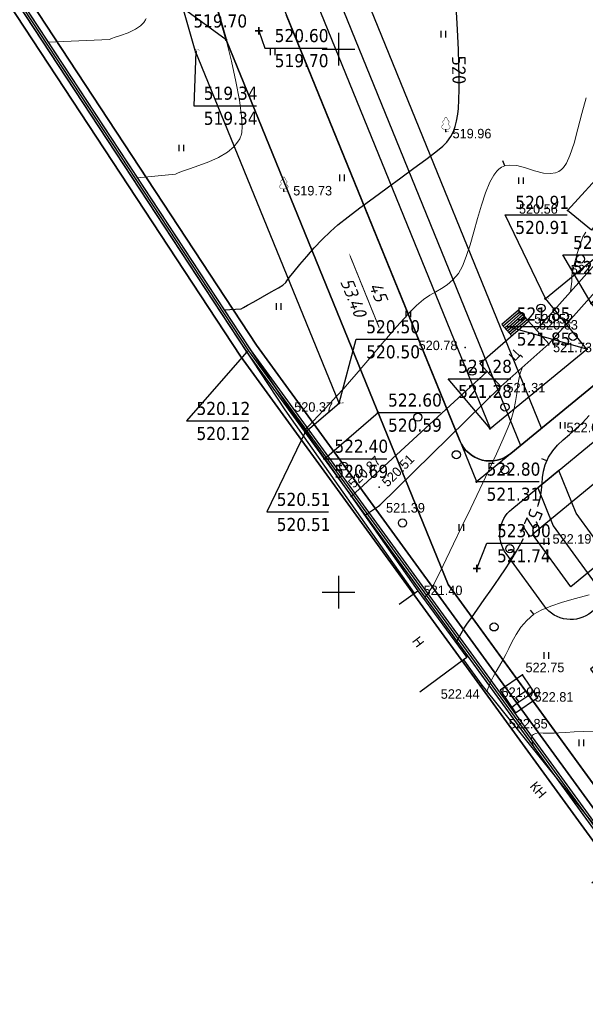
# Model space of a CAD drawing. Header units: millimetres. Extents: x 767170 to 66149698, y -983507 to 2493658.
# Tile 235 of 256: x 3280066 to 3332148, y -745568 to -654943. Entities that reach past the tile are written whole.
import ezdxf

# ---------------------------------------------------------------- set-up
doc = ezdxf.new("R2010")
doc.units = ezdxf.units.MM
doc.linetypes.add('Д_ТРОТ_ТРУБА', pattern=[3, 1.5, -1.5])
doc.linetypes.add('ДОРОГИ_СТРОЯЩ', pattern=[9, 8, -1])
for name, color, linetype in [('(001) Сетка', 92, 'Continuous'), ('(004) Точки рельефа', 7, 'Continuous'), ('(004a) Точки рельефа (отк.)', 7, 'Continuous'), ('(007) Здания', 7, 'Continuous'), ('(014) Водопровод', 5, 'ИК_Водопровод -------в--------'), ('(022) Возд. Линии', 7, 'Continuous'), ('(025) Дорога', 7, 'Continuous'), ('(031) Горизонтали', 42, 'Continuous'), ('(035) Откосы', 7, 'Continuous'), ('(036) Растительность', 7, 'Continuous'), ('(038) Деревья', 7, 'Continuous'), ('(040) Ограда', 7, 'Continuous'), ('C-TOPO-MAJR', 9, 'Continuous'), ('GLUXOY OG', 7, 'Continuous'), ('R_Loyiha_SRF-BND', 7, 'Continuous'), ('V_GRADEMARKER', 6, 'Continuous'), ('V_Loyiha_OPOR-PNT', 7, 'Continuous')]:
    doc.layers.add(name, color=color, linetype=linetype)
doc.layers.add('(032) Горизонтали утолщенные', color=32, linetype='Continuous', lineweight=30)
doc.layers.add('(042) Бергштрих', color=32, linetype='Continuous', lineweight=30)
doc.styles.add('BM-431', font='txt')
doc.styles.add('D-431', font='txt')
doc.styles.add('ESKD1', font='eskd1.shx', dxfattribs={"width": 1.2, "oblique": 14.994305})
doc.styles.add('P-131', font='txt')
doc.styles.get("Standard").update_dxf_attribs({"font": 'isocpeui.ttf'})
doc.styles.add('Tahoma', font='tahoma.ttf')
doc.styles.add('СПДС', font='isocpeur.ttf')
doc.linetypes.add('GAZ_VOZDUSH', pattern='A,1,-2,["~",Standard,S=3,R=0,X=-1.5,Y=-1.5],-1,10', length=14)
doc.linetypes.add('ИК_Водопровод -------в--------', pattern='A,9,-0.6,["В",Standard,S=1.2,R=0,X=0,Y=-0.6],-1.2', length=10.8)
doc.linetypes.add('ОГРАДА_БЕТ', pattern='A,4,["|",Standard,S=0.8,R=0,X=0,Y=-0.8],4', length=8)
doc.linetypes.add('ОГРАДА_ГЛИН', pattern='A,4,["|",Standard,S=0.8,R=0,X=0,Y=-0.8],0.5,["|",Standard,S=0.8,R=0,X=0,Y=-0.8],3.5', length=8)
doc.linetypes.add('ОТКОСЫ_НЕУКР', pattern='A,0.5,["|",Standard,S=1.2,R=0,X=0,Y=-1.2],1,["|",Standard,S=0.5,R=0,X=0,Y=-0.5],0.5', length=2)
doc.linetypes.add('ОТКОСЫ_НЕУКР1', pattern='A,0.5,["|",Standard,S=-1.2,R=0,X=0,Y=1.2],1,["|",Standard,S=-0.5,R=0,X=0,Y=0.5],0.5', length=2)
doc.linetypes.add('ОТКОСЫ_УКРЕП', pattern='A,0.5,["|",Standard,S=1.2,R=0,X=0,Y=-1.2],0.8,[".",Standard,S=1,R=0.1,X=0.1,Y=-1.2],0.1,["|",Standard,S=0.5,R=0,X=0,Y=-0.5],0', length=1.4)

# ---------------------------------------------------------------- blocks, each defined once
blk = doc.blocks.new('d')
at = {"layer": '(038) Деревья'}
blk.add_ellipse((0, 0), major_axis=(0.265, 0.265), ratio=1, start_param=5.497787, end_param=11.780972, dxfattribs=at)
blk = doc.blocks.new('I04010')
for p, q in [((-0.412273, 0.007146), (-0.412273, 1.207146)), ((0.387727, 1.207146), (0.387727, 0.007146))]:
    blk.add_line(p, q)
blk = doc.blocks.new('Setka')
at = {"layer": '(001) Сетка'}
for p, q in [((0, 1.5), (0, -1.5)), ((-1.5, 0), (1.5, 0))]:
    blk.add_line(p, q, dxfattribs=at)
blk = doc.blocks.new('karagach-flat-64')
at = {"layer": '(038) Деревья', "const_width": 0.0375}
for points in [[(-0.208, 1.009, 0.430853), (-0.255, 0.753, 0.548276)], [(-0.208, 1.009, 0.181567), (-0.117, 1.159, 0.303004)], [(0, 1.312, 0.246034), (-0.117, 1.159, 0.489079)], [(0, 1.312, -0.246034), (0.117, 1.159, -0.489079)], [(0.208, 1.009, -0.181567), (0.117, 1.159, -0.303004)], [(0.208, 1.009, -0.430853), (0.255, 0.753, -0.548276)], [(-0.315, 0.559, 0.626949), (-0.218, 0.206, 0.702465)], [(-0.315, 0.559, 0.383603), (-0.255, 0.753, 0.352912)], [(0.315, 0.559, -0.626949), (0.218, 0.206, -0.702465)], [(0.315, 0.559, -0.383603), (0.255, 0.753, -0.352912)]]:
    blk.add_lwpolyline(points, format="xyb", dxfattribs=at)
for points in [[(0, 0.206), (-0.218, 0.206)], [(0, 0), (0, 0.206)], [(0, 0.206), (0.218, 0.206)], [(0, 0), (0.281, 0)]]:
    blk.add_lwpolyline(points, dxfattribs=at)
at = {"layer": '(038) Деревья'}
blk.add_lwpolyline([(0, 0), (0, 0.206)], dxfattribs=at)
blk = doc.blocks.new('karagach-flat-65')
at = {"layer": '(038) Деревья', "const_width": 0.0375}
for points in [[(-0.208, 1.009, 0.430853), (-0.255, 0.753, 0.548276)], [(-0.208, 1.009, 0.181567), (-0.117, 1.159, 0.303004)], [(0, 1.312, 0.246034), (-0.117, 1.159, 0.489079)], [(0, 1.312, -0.246034), (0.117, 1.159, -0.489079)], [(0.208, 1.009, -0.181567), (0.117, 1.159, -0.303004)], [(0.208, 1.009, -0.430853), (0.255, 0.753, -0.548276)], [(-0.315, 0.559, 0.626949), (-0.218, 0.206, 0.702465)], [(-0.315, 0.559, 0.383603), (-0.255, 0.753, 0.352912)], [(0.315, 0.559, -0.626949), (0.218, 0.206, -0.702465)], [(0.315, 0.559, -0.383603), (0.255, 0.753, -0.352912)]]:
    blk.add_lwpolyline(points, format="xyb", dxfattribs=at)
for points in [[(0, 0.206), (-0.218, 0.206)], [(0, 0), (0, 0.206)], [(0, 0.206), (0.218, 0.206)], [(0, 0), (0.281, 0)]]:
    blk.add_lwpolyline(points, dxfattribs=at)
at = {"layer": '(038) Деревья'}
blk.add_lwpolyline([(0, 0), (0, 0.206)], dxfattribs=at)
blk = doc.blocks.new('Topo Xos')
at = {"layer": '(004) Точки рельефа', "color": 7, "linetype": 'ByBlock', "lineweight": -2, "transparency": 16777216}
for p in [(-33.443, -93.61), (-48.363, -99.11), (-22.239, -100.881), (-25.828, -111.082), (-31.68, -113.486), (-28.373, -117.082), (-47.958, -119.002), (-39.579, -126.366), (-42.164, -127.208), (-39.544, -128.049), (-24.001, -131.067), (-36.035, -135.889), (-26.719, -146.123), (-27.036, -147.124)]:
    blk.add_point(p, dxfattribs=at)
at = {"layer": '(004) Точки рельефа', "color": 7, "transparency": 16777216}
blk.add_point((-23.98, -113.153), dxfattribs=at)
at = {"layer": '(004) Точки рельефа', "color": 0, "transparency": 16777216}
for p in [(-26.398, -143.64), (-30.121, -144.58)]:
    blk.add_point(p, dxfattribs=at)
at = {"layer": '(004a) Точки рельефа (отк.)', "color": 7, "linetype": 'ByBlock', "lineweight": -2, "transparency": 16777216}
for p in [(-24.996, -111.77), (-25.405, -146.018)]:
    blk.add_point(p, dxfattribs=at)
at = {"layer": '(007) Здания', "ltscale": 600, "transparency": 16777216}
for points in [[(-37.741, -137.124), (-36.02, -135.909), (-31.509, -142.025), (-31.83, -142.262), (-35.854, -145.23)], [(-31.83, -142.262), (-30.121, -144.58), (-17.271, -160.588), (-20.017, -162.792)]]:
    blk.add_lwpolyline(points, dxfattribs=at)
at = {"layer": '(014) Водопровод', "linetype": 'GAZ_VOZDUSH', "ltscale": 600, "transparency": 16777216, "flags": 128}
for points in [[(-27.382, -146.612), (-26.719, -146.123), (-25.345, -145.191)], [(-26.719, -146.123), (-27, -145.705), (-26.091, -145.092), (-25.81, -145.506)]]:
    blk.add_lwpolyline(points, dxfattribs=at)
at = {"layer": '(025) Дорога', "ltscale": 600, "transparency": 16777216}
for points in [[(-26.77, -110.057), (-28.293, -111.385)], [(-26.634, -110.204), (-28.162, -111.535)], [(-26.499, -110.352), (-28.031, -111.686)], [(-26.364, -110.499), (-27.899, -111.837)], [(-26.228, -110.646), (-27.768, -111.988)], [(-26.093, -110.794), (-27.637, -112.139)], [(-25.957, -110.941), (-27.505, -112.289)]]:
    blk.add_lwpolyline(points, dxfattribs=at)
at = {"layer": '(025) Дорога', "linetype": 'Д_ТРОТ_ТРУБА', "ltscale": 600, "transparency": 16777216, "flags": 128}
for points in [[(-26.77, -110.057), (-25.818, -111.092)], [(-25.828, -111.082), (-25.828, -111.082), (-23.977, -113.151), (-28.373, -117.082), (-30.304, -114.982), (-25.828, -111.082)], [(-28.293, -111.385), (-27.379, -112.434)]]:
    blk.add_lwpolyline(points, dxfattribs=at)
at = {"layer": '(031) Горизонтали', "color": 42, "linetype": 'Continuous', "lineweight": 0, "ltscale": 600, "transparency": 16777216}
for points in [[(-70.066, -85.396), (-64.422, -85.147), (-64.236, -85.064), (-63.906, -84.942), (-63.398, -84.774), (-62.71, -84.529), (-62.036, -84.212), (-61.561, -83.883), (-61.269, -83.579), (-61.113, -83.346), (-61.049, -83.22)], [(-46.469, -121.11), (-46.399, -121.036), (-46.253, -120.882), (-46.017, -120.636), (-45.675, -120.28), (-45.203, -119.787), (-44.682, -119.241), (-44.115, -118.64), (-43.503, -117.984), (-42.849, -117.27), (-42.32, -116.675), (-41.697, -115.952), (-41.003, -115.135), (-40.261, -114.257), (-39.496, -113.354), (-38.731, -112.459), (-37.99, -111.605), (-37.296, -110.828), (-36.674, -110.16), (-36.148, -109.636), (-35.505, -109.096), (-34.914, -108.697), (-34.363, -108.377), (-33.837, -108.076), (-33.324, -107.732), (-32.811, -107.285), (-32.284, -106.675), (-31.917, -106.03), (-31.566, -105.137), (-31.223, -104.061), (-30.882, -102.87), (-30.534, -101.63), (-30.174, -100.406), (-29.794, -99.265), (-29.386, -98.274), (-29.036, -97.632), (-28.757, -97.263), (-28.562, -97.077), (-28.462, -97.004), (-28.316, -96.918), (-28.018, -96.793), (-27.557, -96.711), (-26.922, -96.754), (-26.105, -96.966), (-25.279, -97.239), (-24.46, -97.452), (-23.821, -97.497), (-23.356, -97.416), (-23.056, -97.292), (-22.908, -97.207), (-22.808, -97.133), (-22.616, -96.938), (-22.348, -96.536), (-22.022, -95.821), (-21.648, -94.696), (-21.29, -93.385), (-20.925, -91.964), (-20.531, -90.511)], [(-21.967, -108.376), (-21.925, -108.108), (-21.884, -107.675), (-21.857, -107.39), (-21.837, -107.126), (-21.838, -106.914), (-21.808, -106.652), (-21.728, -106.3), (-21.566, -105.653), (-21.346, -104.85), (-21.091, -104.029), (-20.825, -103.326), (-20.571, -102.88)], [(-29.362, -144.388), (-29.277, -144.183), (-29.089, -143.816), (-28.823, -143.335), (-28.506, -142.787), (-28.164, -142.219), (-27.916, -141.757), (-27.65, -141.198), (-27.346, -140.572), (-26.982, -139.912), (-26.54, -139.251), (-25.997, -138.621), (-25.333, -138.055), (-24.68, -137.685), (-23.785, -137.313), (-22.71, -136.948), (-21.514, -136.597), (-20.258, -136.269)], [(-24.836, -151.163), (-24.857, -151.109), (-24.915, -150.986), (-25.032, -150.771), (-25.218, -150.443), (-25.435, -150.006), (-25.543, -149.669), (-25.558, -149.441), (-25.526, -149.308), (-25.495, -149.248), (-25.456, -149.194), (-25.365, -149.108), (-25.196, -149.023), (-24.915, -148.976), (-24.492, -148.983), (-24.007, -149.012), (-23.482, -149.008), (-23.041, -148.976), (-22.413, -148.933), (-21.634, -148.886), (-20.74, -148.842), (-19.766, -148.808)], [(-29.529, -145.316), (-29.541, -145.289), (-29.577, -145.215), (-29.637, -145.086), (-29.362, -144.388)]]:
    blk.add_lwpolyline(points, dxfattribs=at)
at = {"layer": '(032) Горизонтали утолщенные', "color": 32, "linetype": 'Continuous', "lineweight": 30, "ltscale": 600, "transparency": 16777216}
blk.add_lwpolyline([(-24.989, -128.134), (-24.951, -128.027), (-24.743, -127.276), (-24.638, -126.622), (-24.588, -126.031), (-24.546, -125.467), (-24.464, -124.898), (-24.295, -124.287), (-23.992, -123.601), (-23.611, -123.004), (-23.155, -122.478), (-22.638, -121.99), (-22.075, -121.508), (-21.48, -120.998), (-20.868, -120.429), (-20.254, -119.768)], dxfattribs=at)
at = {"layer": '(035) Откосы', "linetype": 'ОТКОСЫ_НЕУКР', "ltscale": 600, "transparency": 16777216}
blk.add_lwpolyline([(28.857, -57.576), (22.096, -62.835), (6.608, -75.135), (2.938, -78.35), (-10.137, -89.384), (-20.027, -102.691), (-22.239, -100.881), (-11.468, -89.096), (1.391, -78.198), (5.71, -74.592), (17.016, -65.428), (27.293, -57.708), (25.521, -55.348)], dxfattribs=at)
at = {"layer": '(035) Откосы', "linetype": 'ОТКОСЫ_НЕУКР1', "ltscale": 600, "transparency": 16777216}
for points in [[(21.339, -65.664), (13.085, -71.074), (2.966, -80.165), (-5.426, -90.082), (-13.251, -99.811), (-18.92, -104.963), (-24.996, -111.77)], [(-23.98, -113.153), (-17.942, -106.412), (-11.657, -101.521), (-5.003, -92.834), (5.597, -80.311), (14.524, -72.795), (21.982, -66.337)], [(-40.926, -128.962), (-39.544, -128.049), (-28.373, -117.082)]]:
    blk.add_lwpolyline(points, dxfattribs=at)
at = {"layer": '(035) Откосы', "linetype": 'ОТКОСЫ_УКРЕП', "ltscale": 600, "transparency": 16777216}
blk.add_lwpolyline([(-42.164, -127.208), (-29.646, -115.697)], dxfattribs=at)
at = {"layer": '(035) Откосы', "linetype": 'ОТКОСЫ_НЕУКР1', "ltscale": 600, "transparency": 16777216}
blk.add_lwpolyline([(-27.036, -147.124), (-24.98, -145.73), (-26.398, -143.64), (-28.453, -145.033)], close=True, dxfattribs=at)
at = {"layer": '(040) Ограда', "ltscale": 600, "transparency": 16777216, "flags": 128}
blk.add_lwpolyline([(-43.67, -125.768), (-36.361, -136.119)], dxfattribs=at)
at = {"layer": '(040) Ограда', "linetype": 'ОГРАДА_БЕТ', "ltscale": 600, "transparency": 16777216, "flags": 128}
blk.add_lwpolyline([(-43.344, -125.537), (-36.035, -135.889)], dxfattribs=at)
at = {"layer": '(042) Бергштрих', "color": 32, "linetype": 'Continuous', "lineweight": 30, "ltscale": 600, "transparency": 16777216}
for p, q in [((-28.018, -96.793), (-28.211, -96.332)), ((-24.144, -123.944), (-24.601, -123.742)), ((-25.333, -138.055), (-25.657, -137.674))]:
    blk.add_line(p, q, dxfattribs=at)
at = {"layer": '(001) Сетка', "transparency": 16777216}
for p in [(-43.341, -86.032), (-43.341, -136.032)]:
    blk.add_blockref('Setka', p, dxfattribs=at)
at = {"layer": '(022) Возд. Линии', "transparency": 16777216}
for name, p in [('karagach-flat-64', (-33.443, -93.61)), ('karagach-flat-65', (-48.363, -99.11))]:
    blk.add_blockref(name, p, dxfattribs=at)
at = {"layer": '(036) Растительность', "linetype": 'Continuous', "transparency": 16777216, "xscale": 0.5, "yscale": 0.5, "zscale": 0.5}
for p in [(-33.673, -84.965), (-49.401, -86.598), (-57.784, -95.449), (-43.008, -98.195), (-26.513, -98.452), (-48.849, -110.037), (-36.908, -110.724), (-22.685, -120.97), (-32.031, -130.378), (-24.194, -131.671), (-24.194, -142.156), (-20.976, -150.186)]:
    blk.add_blockref('I04010', p, dxfattribs=at)
at = {"layer": '(038) Деревья', "linetype": 'Continuous', "transparency": 16777216}
for p in [(-21.057, -105.358), (-24.693, -109.874), (-21.735, -112.484), (-31.038, -115.68), (-28.007, -118.986), (-36.027, -119.918), (-32.488, -123.372), (-42.875, -124.427), (-28.012, -124.749), (-37.439, -129.649), (-27.552, -132.022), (-29.008, -139.219)]:
    blk.add_blockref('d', p, dxfattribs=at)
at = {"layer": '(004) Точки рельефа', "linetype": 'ByBlock', "transparency": 16777216, "char_height": 0.875, "attachment_point": 4, "style": 'D-431'}
for s, insert in [('519.96', (-32.831, -93.819)), ('519.73', (-47.503, -99.074)), ('520.56', (-26.719, -100.755)), ('521.63', (-21.944, -106.337)), ('520.52', (-25.312, -110.859)), ('520.78', (-35.958, -113.311)), ('521.73', (-23.578, -113.5)), ('521.31', (-27.871, -117.204)), ('520.37', (-47.411, -118.984)), ('522.09', (-22.338, -120.869)), ('521.39', (-38.956, -128.266)), ('522.19', (-23.627, -131.127)), ('521.40', (-35.5, -135.86)), ('522.75', (-26.114, -142.956)), ('522.44', (-33.918, -145.4)), ('521.90', (-28.32, -145.235)), ('522.85', (-27.654, -148.133))]:
    blk.add_mtext(s, dxfattribs=dict(at, insert=insert))
for s, insert, rotation in [('520.87', (-42.237, -126.198), 43.66696), ('520.51', (-39.118, -126.09), 44.82452)]:
    blk.add_mtext(s, dxfattribs=dict(at, insert=insert, rotation=rotation))
at = {"layer": '(004a) Точки рельефа (отк.)', "linetype": 'ByBlock', "transparency": 16777216, "char_height": 0.875, "attachment_point": 4, "style": 'D-431'}
for s, insert in [('520.63', (-24.871, -111.42)), ('522.81', (-25.28, -145.668))]:
    blk.add_mtext(s, dxfattribs=dict(at, insert=insert))
at = {"layer": '(007) Здания', "transparency": 16777216, "style": 'P-131'}
for s, rotation, p in [('Н', 307.40881, (-36.598, -140.522)), ('КН', 310.46154, (-25.776, -153.914))]:
    blk.add_text(s, height=0.88, rotation=rotation, dxfattribs=at).set_placement(p)
at = {"layer": '(025) Дорога', "linetype": 'ДОРОГИ_СТРОЯЩ', "transparency": 16777216, "style": 'BM-431'}
blk.add_text('Ц', height=0.875, rotation=46.75992, dxfattribs=at).set_placement((-27.092, -114.819))
at = {"layer": 'C-TOPO-MAJR', "color": 32, "linetype": 'Continuous', "lineweight": 30, "transparency": 16777216, "char_height": 1.25, "width": 2.39875, "attachment_point": 5, "style": 'СПДС', "bg_fill": 3, "box_fill_scale": 1.254, "bg_fill_color": 256, "bg_fill_true_color": 13158600, "bg_fill_transparency": 0}
for s, insert, rotation in [('520', (-32.239, -87.969), 270.98162), ('522', (-25.563, -129.647), 246.62109)]:
    blk.add_mtext(s, dxfattribs=dict(at, insert=insert, rotation=rotation))
at = {"layer": '(031) Горизонтали', "color": 42, "linetype": 'Continuous', "lineweight": 0, "ltscale": 600, "transparency": 16777216}
for points in [[(-61.851, -97.883), (-58.329, -97.534), (-58.093, -97.423), (-57.685, -97.261), (-57.059, -97.046), (-56.189, -96.758), (-55.274, -96.426), (-54.374, -96.022), (-53.547, -95.52), (-52.978, -95.031), (-52.624, -94.604), (-52.431, -94.287), (-52.348, -94.118), (-52.304, -94.003), (-52.242, -93.718), (-52.206, -93.164), (-52.258, -92.214), (-52.458, -90.743), (-52.782, -89.03), (-53.198, -87.152), (-53.676, -85.185), (-54.186, -83.206)], [(-35.485, -136.696), (-35.476, -136.68), (-35.454, -136.638), (-35.412, -136.559), (-35.345, -136.443), (-35.242, -136.299), (-35.049, -136.036), (-34.81, -135.69), (-34.569, -135.301), (-34.378, -134.931), (-33.983, -134.136), (-33.423, -132.995), (-32.737, -131.587), (-31.964, -129.991), (-31.144, -128.284), (-30.316, -126.545), (-29.519, -124.853), (-28.792, -123.286), (-28.174, -121.922), (-27.705, -120.84), (-27.423, -120.118), (-27.179, -119.268), (-27.023, -118.48), (-26.92, -117.75), (-26.838, -117.072), (-26.743, -116.44), (-26.601, -115.851), (-26.379, -115.298)]]:
    blk.add_lwpolyline(points, dxfattribs=at)
at = {"layer": '(032) Горизонтали утолщенные', "color": 32, "linetype": 'Continuous', "lineweight": 30, "ltscale": 600, "transparency": 16777216}
for points in [[(-53.864, -110.024), (-52.281, -109.943), (-52.08, -109.829), (-51.713, -109.62), (-51.134, -109.29), (-50.335, -108.835), (-49.544, -108.385), (-48.859, -107.994), (-48.451, -107.761), (-48.451, -107.761), (-48.451, -107.761), (-48.451, -107.761), (-48.451, -107.761), (-48.192, -107.506), (-48.192, -107.506), (-48.192, -107.506), (-48.096, -107.378), (-47.829, -107.033), (-47.417, -106.512), (-46.885, -105.861), (-46.259, -105.121), (-45.563, -104.338), (-44.825, -103.552), (-44.069, -102.809), (-43.381, -102.214), (-42.457, -101.482), (-41.356, -100.647), (-40.138, -99.747), (-38.863, -98.817), (-37.591, -97.892), (-36.381, -97.008), (-35.292, -96.201), (-34.385, -95.507), (-33.72, -94.961), (-33.355, -94.6), (-32.996, -94.084), (-32.752, -93.628), (-32.585, -93.174), (-32.459, -92.661), (-32.339, -92.029), (-32.279, -91.491), (-32.241, -90.701), (-32.225, -89.713), (-32.228, -88.581), (-32.249, -87.358), (-32.286, -86.098), (-32.338, -84.855), (-32.402, -83.682), (-32.478, -82.633)], [(-32.503, -140.678), (-32.429, -140.538), (-32.273, -140.241), (-32.039, -139.814), (-31.755, -139.331), (-31.513, -138.968), (-31.096, -138.369), (-30.547, -137.59), (-29.91, -136.686), (-29.229, -135.713), (-28.547, -134.726), (-27.908, -133.782), (-27.356, -132.936), (-26.935, -132.243), (-26.537, -131.545), (-26.285, -131.095)]]:
    blk.add_lwpolyline(points, dxfattribs=at)
at = {"layer": '(040) Ограда', "ltscale": 600, "transparency": 16777216, "flags": 128}
blk.add_lwpolyline([(7.06, 105.873), (2.797, 103.255), (11.659, 86.823), (-65.034, 40.217), (-128.016, 1.963), (-48.288, -119.227), (-43.67, -125.768)], dxfattribs=at)
at = {"layer": '(040) Ограда', "linetype": 'ОГРАДА_БЕТ', "ltscale": 600, "transparency": 16777216, "flags": 128}
blk.add_lwpolyline([(7.61, 105.742), (3.328, 103.112), (12.191, 86.678), (-64.827, 39.875), (-127.454, 1.836), (-47.958, -119.002), (-43.344, -125.537)], dxfattribs=at)
blk = doc.blocks.new('*U1359')
at = {"layer": 'V_Loyiha_OPOR-PNT', "elevation": 520.55}
blk.add_lwpolyline([(-53.676, -85.185), (-57.622, -82.293), (-51.861, -82.293)], dxfattribs=at)
at = {"layer": 'V_Loyiha_OPOR-PNT', "const_width": 0.115, "elevation": 520.55}
blk.add_lwpolyline([(-53.734, -85.185, 1), (-53.619, -85.185, 1)], format="xyb", close=True, dxfattribs=at)
at = {"layer": 'V_Loyiha_OPOR-PNT', "color": 1, "style": 'Tahoma'}
blk.add_text('520.55', height=1.2, dxfattribs=at).set_placement((-56.699, -81.739, 520.55))
at = {"layer": 'V_Loyiha_OPOR-PNT', "color": 5, "style": 'Tahoma'}
blk.add_text('519.70', height=1.2, dxfattribs=at).set_placement((-56.699, -84.047, 520.55))
blk = doc.blocks.new('*U1360')
at = {"layer": 'V_Loyiha_OPOR-PNT', "const_width": 0.115, "elevation": 522.6}
blk.add_lwpolyline([(-39.748, -119.494, 1), (-39.632, -119.494, 1)], format="xyb", close=True, dxfattribs=at)
at = {"layer": 'V_Loyiha_OPOR-PNT', "elevation": 522.6}
blk.add_lwpolyline([(-39.69, -119.494), (-39.69, -119.494), (-33.929, -119.494)], dxfattribs=at)
at = {"layer": 'V_Loyiha_OPOR-PNT', "color": 1, "style": 'Tahoma'}
blk.add_text('522.60', height=1.2, dxfattribs=at).set_placement((-38.767, -118.94, 522.6))
at = {"layer": 'V_Loyiha_OPOR-PNT', "color": 5, "style": 'Tahoma'}
blk.add_text('520.59', height=1.2, dxfattribs=at).set_placement((-38.767, -121.248, 522.6))
blk = doc.blocks.new('*U1361')
at = {"layer": 'V_Loyiha_OPOR-PNT', "const_width": 0.115, "elevation": 522.4}
blk.add_lwpolyline([(-44.691, -123.738, 1), (-44.576, -123.738, 1)], format="xyb", close=True, dxfattribs=at)
at = {"layer": 'V_Loyiha_OPOR-PNT', "elevation": 522.4}
blk.add_lwpolyline([(-44.633, -123.738), (-44.633, -123.738), (-38.872, -123.738)], dxfattribs=at)
at = {"layer": 'V_Loyiha_OPOR-PNT', "color": 1, "style": 'Tahoma'}
blk.add_text('522.40', height=1.2, dxfattribs=at).set_placement((-43.71, -123.185, 522.4))
at = {"layer": 'V_Loyiha_OPOR-PNT', "color": 5, "style": 'Tahoma'}
blk.add_text('520.69', height=1.2, dxfattribs=at).set_placement((-43.71, -125.492, 522.4))
blk = doc.blocks.new('*U1373')
at = {"layer": 'V_GRADEMARKER', "elevation": 521.8}
blk.add_lwpolyline([(-42.365, -104.82, 0, 0.486, 0), (-41.672, -106.531, 0.0923, 0.0923, 0), (-39.591, -111.664, 0.486, 0, 0)], format="xyseb", dxfattribs=at)
at = {"layer": 'V_GRADEMARKER', "style": 'ESKD1', "oblique": 14.99431, "width": 1.2}
for s, p in [('53.40', (-43.207, -107.412, 521.8)), ('45', (-40.559, -107.802, 521.8))]:
    blk.add_text(s, height=1.2, rotation=292.06591, dxfattribs=at).set_placement(p)
blk = doc.blocks.new('*U1375')
at = {"layer": 'V_Loyiha_OPOR-PNT', "elevation": 523}
blk.add_lwpolyline([(-30.601, -133.843), (-29.662, -131.515), (-23.875, -131.515)], dxfattribs=at)
at = {"layer": 'V_Loyiha_OPOR-PNT', "const_width": 0.138, "elevation": 523}
for points in [[(-30.947, -133.843), (-30.255, -133.843)], [(-30.601, -134.189), (-30.601, -133.497)]]:
    blk.add_lwpolyline(points, dxfattribs=at)
at = {"layer": 'V_Loyiha_OPOR-PNT', "color": 1, "style": 'Tahoma'}
blk.add_text('523.00', height=1.2, dxfattribs=at).set_placement((-28.739, -130.961, 523))
at = {"layer": 'V_Loyiha_OPOR-PNT', "color": 5, "style": 'Tahoma'}
blk.add_text('521.74', height=1.2, dxfattribs=at).set_placement((-28.739, -133.268, 523))
blk = doc.blocks.new('*U1378')
at = {"layer": 'V_Loyiha_OPOR-PNT', "const_width": 0.115, "elevation": 522.8}
blk.add_lwpolyline([(-30.677, -125.849, 1), (-30.562, -125.849, 1)], format="xyb", close=True, dxfattribs=at)
at = {"layer": 'V_Loyiha_OPOR-PNT', "elevation": 522.8}
blk.add_lwpolyline([(-30.62, -125.849), (-30.62, -125.849), (-24.859, -125.849)], dxfattribs=at)
at = {"layer": 'V_Loyiha_OPOR-PNT', "color": 1, "style": 'Tahoma'}
blk.add_text('522.80', height=1.2, dxfattribs=at).set_placement((-29.697, -125.295, 522.8))
at = {"layer": 'V_Loyiha_OPOR-PNT', "color": 5, "style": 'Tahoma'}
blk.add_text('521.31', height=1.2, dxfattribs=at).set_placement((-29.697, -127.603, 522.8))
blk = doc.blocks.new('*U1380')
at = {"layer": 'V_Loyiha_OPOR-PNT', "elevation": 522.8}
blk.add_lwpolyline([(-20.065, -109.418), (-22.662, -104.987), (-16.894, -104.987)], dxfattribs=at)
at = {"layer": 'V_Loyiha_OPOR-PNT', "const_width": 0.115, "elevation": 522.8}
blk.add_lwpolyline([(-20.123, -109.418, 1), (-20.007, -109.418, 1)], format="xyb", close=True, dxfattribs=at)
at = {"layer": 'V_Loyiha_OPOR-PNT', "color": 1, "style": 'Tahoma'}
blk.add_text('522.80', height=1.2, dxfattribs=at).set_placement((-21.739, -104.433, 522.8))
at = {"layer": 'V_Loyiha_OPOR-PNT', "color": 5, "style": 'Tahoma'}
blk.add_text('521.77', height=1.2, dxfattribs=at).set_placement((-21.739, -106.741, 522.8))
blk = doc.blocks.new('*U1395')
at = {"layer": 'V_Loyiha_OPOR-PNT', "elevation": 521.28}
blk.add_lwpolyline([(-29.378, -120.948), (-33.239, -116.387), (-27.471, -116.387)], dxfattribs=at)
at = {"layer": 'V_Loyiha_OPOR-PNT', "const_width": 0.115, "elevation": 521.28}
blk.add_lwpolyline([(-29.436, -120.948, 1), (-29.32, -120.948, 1)], format="xyb", close=True, dxfattribs=at)
at = {"layer": 'V_Loyiha_OPOR-PNT', "color": 1, "style": 'Tahoma'}
blk.add_text('521.28', height=1.2, dxfattribs=at).set_placement((-32.316, -115.834, 521.28))
at = {"layer": 'V_Loyiha_OPOR-PNT', "color": 5, "style": 'Tahoma'}
blk.add_text('521.28', height=1.2, dxfattribs=at).set_placement((-32.316, -118.141, 521.28))
blk = doc.blocks.new('*U1396')
at = {"layer": 'V_Loyiha_OPOR-PNT', "elevation": 521.85}
blk.add_lwpolyline([(-20.48, -113.64), (-27.842, -111.57), (-22.101, -111.57)], dxfattribs=at)
at = {"layer": 'V_Loyiha_OPOR-PNT', "const_width": 0.115, "elevation": 521.85}
blk.add_lwpolyline([(-20.537, -113.64, 1), (-20.422, -113.64, 1)], format="xyb", close=True, dxfattribs=at)
at = {"layer": 'V_Loyiha_OPOR-PNT', "color": 1, "style": 'Tahoma'}
blk.add_text('521.85', height=1.2, dxfattribs=at).set_placement((-26.919, -111.016, 521.85))
at = {"layer": 'V_Loyiha_OPOR-PNT', "color": 5, "style": 'Tahoma'}
blk.add_text('521.85', height=1.2, dxfattribs=at).set_placement((-26.919, -113.324, 521.85))
blk = doc.blocks.new('*U1397')
at = {"layer": 'V_Loyiha_OPOR-PNT', "elevation": 520.91}
blk.add_lwpolyline([(-24.287, -109.003), (-27.978, -101.294), (-22.284, -101.294)], dxfattribs=at)
at = {"layer": 'V_Loyiha_OPOR-PNT', "const_width": 0.115, "elevation": 520.91}
blk.add_lwpolyline([(-24.345, -109.003, 1), (-24.23, -109.003, 1)], format="xyb", close=True, dxfattribs=at)
at = {"layer": 'V_Loyiha_OPOR-PNT', "color": 1, "style": 'Tahoma'}
blk.add_text('520.91', height=1.2, dxfattribs=at).set_placement((-27.055, -100.74, 520.91))
at = {"layer": 'V_Loyiha_OPOR-PNT', "color": 5, "style": 'Tahoma'}
blk.add_text('520.91', height=1.2, dxfattribs=at).set_placement((-27.055, -103.048, 520.91))
blk = doc.blocks.new('*U1406')
at = {"layer": 'V_Loyiha_OPOR-PNT', "elevation": 520.51}
blk.add_lwpolyline([(-46.404, -121.305), (-49.943, -128.632), (-44.249, -128.632)], dxfattribs=at)
at = {"layer": 'V_Loyiha_OPOR-PNT', "const_width": 0.115, "elevation": 520.51}
blk.add_lwpolyline([(-46.462, -121.305, 1), (-46.347, -121.305, 1)], format="xyb", close=True, dxfattribs=at)
at = {"layer": 'V_Loyiha_OPOR-PNT', "color": 1, "style": 'Tahoma'}
blk.add_text('520.51', height=1.2, dxfattribs=at).set_placement((-49.02, -128.078, 520.51))
at = {"layer": 'V_Loyiha_OPOR-PNT', "color": 5, "style": 'Tahoma'}
blk.add_text('520.51', height=1.2, dxfattribs=at).set_placement((-49.02, -130.386, 520.51))
blk = doc.blocks.new('*U1407')
at = {"layer": 'V_Loyiha_OPOR-PNT', "elevation": 520.5}
blk.add_lwpolyline([(-43.284, -118.626), (-41.701, -112.744), (-35.94, -112.744)], dxfattribs=at)
at = {"layer": 'V_Loyiha_OPOR-PNT', "const_width": 0.115, "elevation": 520.5}
blk.add_lwpolyline([(-43.341, -118.626, 1), (-43.226, -118.626, 1)], format="xyb", close=True, dxfattribs=at)
at = {"layer": 'V_Loyiha_OPOR-PNT', "color": 1, "style": 'Tahoma'}
blk.add_text('520.50', height=1.2, dxfattribs=at).set_placement((-40.778, -112.19, 520.5))
at = {"layer": 'V_Loyiha_OPOR-PNT', "color": 5, "style": 'Tahoma'}
blk.add_text('520.50', height=1.2, dxfattribs=at).set_placement((-40.778, -114.497, 520.5))
blk = doc.blocks.new('*U1412')
at = {"layer": 'V_Loyiha_OPOR-PNT', "elevation": 519.34}
blk.add_lwpolyline([(-56.473, -86.293), (-56.661, -91.25), (-50.874, -91.25)], dxfattribs=at)
at = {"layer": 'V_Loyiha_OPOR-PNT', "const_width": 0.115, "elevation": 519.34}
blk.add_lwpolyline([(-56.53, -86.293, 1), (-56.415, -86.293, 1)], format="xyb", close=True, dxfattribs=at)
at = {"layer": 'V_Loyiha_OPOR-PNT', "color": 1, "style": 'Tahoma'}
blk.add_text('519.34', height=1.2, dxfattribs=at).set_placement((-55.738, -90.696, 519.34))
at = {"layer": 'V_Loyiha_OPOR-PNT', "color": 5, "style": 'Tahoma'}
blk.add_text('519.34', height=1.2, dxfattribs=at).set_placement((-55.738, -93.004, 519.34))
blk = doc.blocks.new('*U1427')
at = {"layer": 'V_Loyiha_OPOR-PNT', "elevation": 520.12}
blk.add_lwpolyline([(-51.783, -113.914), (-57.331, -120.26), (-51.576, -120.26)], dxfattribs=at)
at = {"layer": 'V_Loyiha_OPOR-PNT', "const_width": 0.115, "elevation": 520.12}
blk.add_lwpolyline([(-51.841, -113.914, 1), (-51.726, -113.914, 1)], format="xyb", close=True, dxfattribs=at)
at = {"layer": 'V_Loyiha_OPOR-PNT', "color": 1, "style": 'Tahoma'}
blk.add_text('520.12', height=1.2, dxfattribs=at).set_placement((-56.408, -119.706, 520.12))
at = {"layer": 'V_Loyiha_OPOR-PNT', "color": 5, "style": 'Tahoma'}
blk.add_text('520.12', height=1.2, dxfattribs=at).set_placement((-56.408, -122.014, 520.12))
blk = doc.blocks.new('*U1440')
at = {"layer": 'V_Loyiha_OPOR-PNT', "const_width": 0.138, "elevation": 520.6}
for points in [[(-50.662, -84.699), (-50.662, -84.006)], [(-51.009, -84.353), (-50.316, -84.353)]]:
    blk.add_lwpolyline(points, dxfattribs=at)
at = {"layer": 'V_Loyiha_OPOR-PNT', "elevation": 520.6}
blk.add_lwpolyline([(-50.662, -84.353), (-50.127, -85.945), (-44.366, -85.945)], dxfattribs=at)
at = {"layer": 'V_Loyiha_OPOR-PNT', "color": 1, "style": 'Tahoma'}
blk.add_text('520.60', height=1.2, dxfattribs=at).set_placement((-49.204, -85.391, 520.6))
at = {"layer": 'V_Loyiha_OPOR-PNT', "color": 5, "style": 'Tahoma'}
blk.add_text('519.70', height=1.2, dxfattribs=at).set_placement((-49.204, -87.698, 520.6))
blk = doc.blocks.new('*U1518')
at = {"layer": 'R_Loyiha_SRF-BND'}
blk.add_polyline3d([(-45.328, -81.823, 519.715), (-29.378, -120.948, 521.28), (-20.48, -113.64, 521.85), (-24.287, -109.003, 520.91), (10.489, -80.444, 521.82), (34.603, -109.814, 524.28), (26.87, -116.163, 523.18), (23.066, -111.53, 522.38), (-16.047, -143.644, 522.76), (-10.016, -151.931, 523.25), (-5.836, -148.341, 522.85), (-0.297, -154.79, 525.47), (5.449, -160.828, 524.957), (-8.192, -173.81, 525.018), (-8.192, -173.81, 525.018), (-13.674, -166.277, 524.61), (-44.633, -123.738, 522.4), (-46.404, -121.305, 520.51), (-43.284, -118.626, 520.5), (-56.516, -86.165, 519.339), (-62.197, -66.264, 518.87)], dxfattribs=at)
at = {"layer": 'R_Loyiha_SRF-BND', "color": 170, "style": 'Tahoma'}
for s, p in [('519.34', (-56.516, -86.165, 519.339)), ('520.91', (-24.287, -109.003, 520.91)), ('520.50', (-43.284, -118.626, 520.5)), ('520.51', (-46.404, -121.305, 520.51)), ('521.28', (-29.378, -120.948, 521.28)), ('522.40', (-44.633, -123.738, 522.4))]:
    blk.add_text(s, height=0.1, dxfattribs=at).set_placement(p)

msp = doc.modelspace()

# ---------------------------------------------------------------- block references
at = {"xscale": 1000, "yscale": 1000, "zscale": 1000}
msp.add_blockref('Topo Xos', (3352754.32, -571613.28), dxfattribs=at)

# ---------------------------------------------------------------- next in the draw order: linework, layer by layer
for points in [[(3341355.79, -736834.3), (3338963.79, -738920.39), (3300395.29, -685926.13), (3223754.93, -569428.84), (3354734.55, -489851.54), (3417832.14, -602286.69), (3386575.58, -622966.39), (3386415.24, -626464), (3388363.36, -629103.83), (3367521.85, -647824.51), (3398510.59, -687779.78), (3350636.95, -728888.93), (3351483.64, -729874.71), (3346654.19, -734022.69)], [(3359171.41, -501435.7), (3354076.73, -492357.37), (3226284.18, -569998.35), (3301875.69, -684901.32), (3339262.33, -736271.67), (3340245.89, -735413.89)], [(3364524.22, -508726.34), (3356754.66, -513319.35), (3385655.28, -563623.67), (3399414.83, -587573.5), (3380354.46, -599009.68), (3376325.33, -606160.38), (3310511.21, -641558.78), (3307426.61, -653436.18), (3323376.13, -692561.05), (3332274.72, -685253.3), (3328466.84, -680616.48), (3363242.99, -652057.43), (3381651.74, -674473.62), (3384824.65, -678338.53), (3384822.63, -678340.19), (3387357.39, -681427.77), (3379624.28, -687776.29), (3375820.49, -683142.9), (3351093.54, -703442.56), (3336707.18, -715257.01), (3342738.66, -723544.43), (3346918.1, -719954.74), (3352456.88, -726403.49)], [(3223754.93, -569428.84), (3300395.29, -685926.13), (3338963.79, -738920.39), (3341309.21, -736874.92), (3340895.7, -736306.74), (3339079.89, -737890.33), (3300971, -685527.59), (3224738.53, -569650.32)], [(3306349.86, -692918.3), (3309470.68, -690238.86), (3296238.07, -657778.72), (3290557.71, -637877.7), (3285996.93, -640415), (3263971.85, -600824.96), (3250595.2, -608953.79)], [(3293442.22, -637053.35), (3299063.83, -656724.13)]]:
    msp.add_lwpolyline(points)
at = {"color": 2, "lineweight": 30}
for points in [[(3362997.57, -506143.84), (3352677.38, -512244.66), (3383054.01, -565118.14), (3395347.15, -586515.53), (3378130.41, -596845.54), (3374138.51, -603930.17), (3307936.74, -639537.06), (3304272.54, -653646.23), (3322134.59, -697462.61), (3336497.07, -685667.78), (3332689.19, -681030.96), (3362828.51, -656279.77), (3383135.11, -681012.61), (3380039.44, -683554.01), (3376235.65, -678920.62), (3332616.46, -714734.44), (3342226.53, -727938.95), (3346596.96, -724185.21), (3355718.77, -734805.63)], [(3308120.9, -695351.76), (3313064.44, -691107.39), (3299077.92, -656797.86), (3292404.39, -633417.33), (3287160.06, -636334.91), (3265077.92, -596642.32), (3249037.25, -606390.05)]]:
    msp.add_lwpolyline(points, dxfattribs=at)
at = {"lineweight": 30}
for points in [[(3223754.93, -569428.84), (3300395.29, -685926.13)], [(3300971, -685527.59), (3224738.53, -569650.32)], [(3225300.58, -569776.88), (3301299.98, -685299.86)], [(3301875.69, -684901.32), (3246560.45, -600819.32)], [(3246560.45, -600819.32), (3301875.69, -684901.32)], [(3293442.22, -637053.35), (3299077.92, -656797.86)], [(3299077.92, -656797.86), (3293442.22, -637053.35)], [(3320598.1, -693693.53), (3304648.57, -654568.66)], [(3304648.57, -654568.66), (3320598.1, -693693.53)], [(3299077.92, -656797.86), (3319513.28, -706926.67)], [(3319513.28, -706926.67), (3299077.92, -656797.86)], [(3339262.33, -736271.67), (3301875.69, -684901.32)], [(3301875.69, -684901.32), (3339262.33, -736271.67)], [(3300395.29, -685926.13), (3338963.79, -738920.39)], [(3339079.89, -737890.33), (3300971, -685527.59)], [(3301299.98, -685299.86), (3339146.23, -737301.72)], [(3334178.66, -687571.71), (3325280.07, -694879.46)], [(3325280.07, -694879.46), (3334178.66, -687571.71)], [(3325372.06, -699979.88), (3336717.24, -690662.93)], [(3325372.06, -699979.88), (3336717.24, -690662.93)], [(3328387.08, -708923.14), (3324850.38, -704063.62)], [(3328387.08, -708923.14), (3324850.38, -704063.62)], [(3319513.28, -706926.67), (3344768.7, -741628.36)], [(3340245.89, -735413.89), (3319513.28, -706926.67)]]:
    msp.add_lwpolyline(points, dxfattribs=at)
msp.add_lwpolyline([(3225300.58, -569776.88), (3301299.98, -685299.86), (3339146.23, -737301.72), (3340659.4, -735982.07), (3340245.89, -735413.89), (3339262.33, -736271.67), (3301875.69, -684901.32), (3246560.45, -600819.32, -0.03415901)], format="xyb")
for points in [[(3293442.22, -637053.35, 0.48309225), (3289099.23, -635256.09), (3287160.06, -636334.91), (3269658.33, -604875.58), (3272279.94, -603417.1, 0.41421356), (3273443.07, -599337.01), (3271724.72, -596248.28, 0.42549538), (3267545.15, -595143.01), (3255627.07, -602385.49, -0.37475214), (3246560.45, -600819.32), (3301875.69, -684901.32), (3339262.33, -736271.67), (3340245.89, -735413.89), (3319513.28, -706926.67), (3299077.92, -656797.86)], [(3344332.99, -699936.56), (3332716.63, -709476.22, -0.43142912), (3328387.08, -708923.14), (3324850.38, -704063.62, -0.39720505), (3325372.06, -699979.88), (3336717.24, -690662.93, -0.41421356), (3340939.59, -691077.4), (3344747.46, -695714.22, -0.41421356)], [(3344332.99, -699936.56), (3332716.63, -709476.22, -0.43142912), (3328387.08, -708923.14), (3324850.38, -704063.62, -0.39720505), (3325372.06, -699979.88), (3336717.24, -690662.93, -0.41421356), (3340939.59, -691077.4), (3344747.46, -695714.22, -0.41421356)]]:
    msp.add_lwpolyline(points, format="xyb", close=True)
for points in [[(3312052.58, -653128.1), (3316823.56, -634757.25), (3313941.35, -636307.46), (3309529.32, -653296.14), (3326179.83, -694140.55), (3328121.55, -692545.97)], [(3342429.05, -697618.15), (3330812.69, -707157.81), (3327276, -702298.29), (3338621.18, -692981.34)], [(3331306.65, -700359.17), (3329702.35, -696423.74), (3327760.63, -698018.32), (3329194.41, -701535.44), (3334129.29, -708316.11), (3335987.18, -706790.35)]]:
    msp.add_lwpolyline(points, close=True)
for points in [[(3293442.22, -637053.35), (3299077.92, -656797.86), (3319513.28, -706926.67), (3344768.7, -741628.36, -0.376197), (3344411.26, -745566.86), (3353179.68, -737222.06, -0.45328456), (3348685.85, -736814.25), (3334281.57, -717022.34, -0.39720505), (3334803.24, -712938.6), (3376239.69, -678917.3), (3377505.41, -680459.07), (3380602.62, -677923.17), (3362828.51, -656279.77), (3332689.19, -681030.96), (3334593.13, -683349.37, -0.41421356), (3334178.66, -687571.71), (3325280.07, -694879.46, -0.5052191), (3320598.1, -693693.53), (3304648.57, -654568.66, -0.16168228)], [(3325280.07, -694879.46, -0.5052191), (3320598.1, -693693.53)], [(3320598.1, -693693.53, 0.5052191), (3325280.07, -694879.46)], [(3324850.38, -704063.62, -0.39720505), (3325372.06, -699979.88)], [(3324850.38, -704063.62, -0.39720505), (3325372.06, -699979.88)], [(3332716.63, -709476.22, -0.43142912), (3328387.08, -708923.14)], [(3332716.63, -709476.22, -0.43142912), (3328387.08, -708923.14)]]:
    msp.add_lwpolyline(points, format="xyb", dxfattribs=at)
at = {"layer": 'GLUXOY OG', "color": 186, "linetype": 'ОГРАДА_ГЛИН', "lineweight": 30, "ltscale": 400}
for points in [[(3339079.89, -737890.33), (3300971, -685527.59), (3224738.53, -569650.32), (3354478.73, -490826.03), (3416903.29, -602061.89), (3385892.61, -622578.92), (3385704.61, -626679.92), (3387422.61, -629007.92), (3366569.61, -647738.92), (3397549.33, -687682.55)], [(3397001.83, -687629.31), (3366025.47, -647690.01), (3386885.04, -628953.11), (3385298.53, -626803.3), (3385502.34, -622357.51), (3416372.52, -601933.43), (3354332.55, -491382.88), (3225300.58, -569776.88), (3301299.98, -685299.86), (3339146.23, -737301.72)]]:
    msp.add_lwpolyline(points, dxfattribs=at)
at = {"layer": 'GLUXOY OG', "color": 186, "lineweight": 30, "ltscale": 400}
msp.add_lwpolyline([(3397275.58, -687655.93), (3366297.54, -647714.47), (3387153.82, -628980.52), (3385501.57, -626741.61), (3385697.48, -622468.21), (3416637.9, -601997.66), (3354405.64, -491104.45), (3225019.56, -569713.6), (3301135.49, -685413.73), (3339113.06, -737596.03)], dxfattribs=at)

# ---------------------------------------------------------------- next in the draw order: block references
at = {"layer": 'R_Loyiha_SRF-BND', "xscale": 1000, "yscale": 1000, "zscale": 1000}
msp.add_blockref('*U1518', (3352754.32, -571613.28), dxfattribs=at)
at = {"layer": 'V_GRADEMARKER', "xscale": 1000, "yscale": 1000, "zscale": 1000}
msp.add_blockref('*U1373', (3352754.32, -571613.28), dxfattribs=at)
at = {"layer": 'V_Loyiha_OPOR-PNT', "xscale": 1000, "yscale": 1000, "zscale": 1000}
for name in ['*U1359', '*U1440', '*U1412', '*U1397', '*U1380', '*U1396', '*U1407', '*U1427', '*U1395', '*U1360', '*U1406', '*U1361', '*U1378', '*U1375']:
    msp.add_blockref(name, (3352754.32, -571613.28), dxfattribs=at)

doc.saveas('drawing.dxf')
